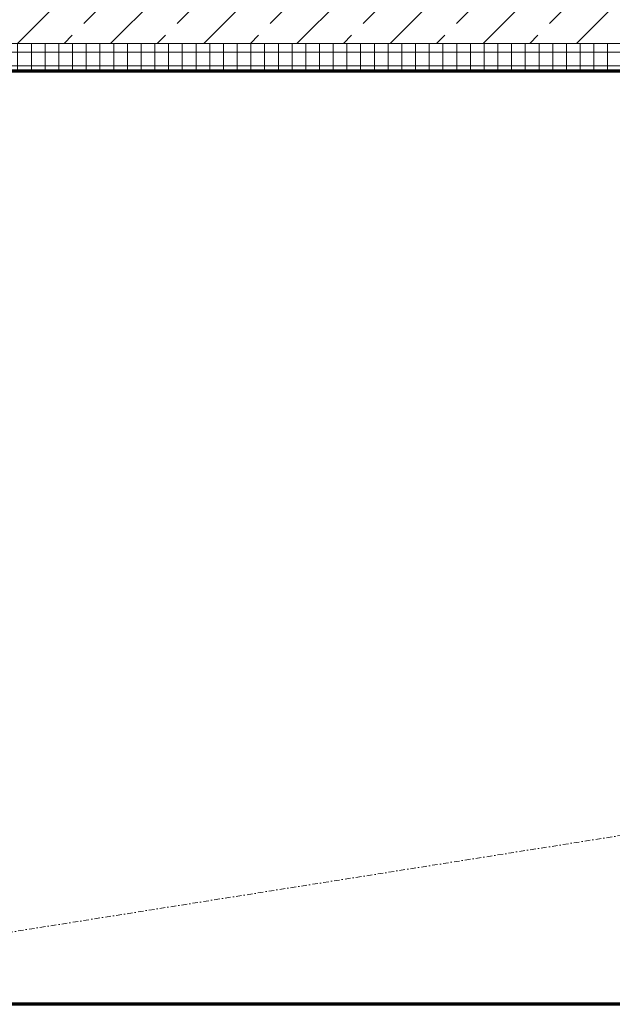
# Model space of a CAD drawing. Header units: millimetres. Extents: x 1523 to 74423, y -42059 to 10268.
# Tile 13 of 77: x 32679 to 33758, y -27284 to -25491. Entities that reach past the tile are written whole.
import ezdxf

# ---------------------------------------------------------------- set-up
doc = ezdxf.new("R2010")
doc.units = ezdxf.units.MM
for name, pattern in [('CAx_nichtHalbton', [20001.0584, 10000, -0.5292, 10000, -0.5292]), ('IMPORT-STRICHPUNKT _7_', [20, 10, -5, 0, -5]), ('Verdeckt 2x', [3.572, 2.3813, -1.1907])]:
    doc.linetypes.add(name, pattern=pattern)
for name, color, linetype, lineweight, true_color in [('90 A--Achsraster _1_50_', 7, 'IMPORT-STRICHPUNKT _7_', 13, 0x656565), ('Neubau_10 A--Wand innen _tragend_', 7, 'Continuous', 13, 0x656565), ('Neubau_20 A--Gründungsbelag', 7, 'Continuous', 13, 0x656565), ('Xref_706_5_--_ÜP_-1_000_16_Übersichtsplan UG_IFC 2025_01_13_dwg', 7, 'Continuous', 13, 0x767676), ('XX', 7, 'Continuous', 18, 0x804040)]:
    doc.layers.add(name, color=color, linetype=linetype, lineweight=lineweight, true_color=true_color)

# ---------------------------------------------------------------- blocks, each defined once
blk = doc.blocks.new('Xref_706_5_--_ÜP_-1_000_11_Übersichtsplan UG_IFC 2024_09_30_dwg_Standard-Rastermarker_7-V10-SuD_-1UG gesamt Plot  - Blatt 1')
at = {"layer": '90 A--Achsraster _1_50_', "color": 9, "true_color": 0xcbcbcb}
blk.add_line((10504.4, 0), (53088.4, 0), dxfattribs=at)
blk = doc.blocks.new('Xref_706_5_--_ÜP_-1_000_16_Übersichtsplan UG_IFC 2025_01_13_dwg-35469238-SuD_-1UG gesamt Plot  - Blatt 1')
at = {"layer": 'Neubau_10 A--Wand innen _tragend_', "true_color": 0xcbcbcb}
h = blk.add_hatch(dxfattribs=at)
h.set_pattern_fill('FP_5', color=9, style=0, pattern_type=2)
h.set_pattern_definition([(131.336, (0, 0), (90.10192, 79.25683), []), (131.336, (-45.05, -39.63), (90.10192, 79.25683), [90, -30])])
h.paths.add_polyline_path([(19253.6, -98907), (19510.2, -94899.6), (19360.5, -94890), (19104, -98897.4), (19253.6, -98907)])
h = blk.add_hatch(dxfattribs=at)
h.set_pattern_fill('FP_7', color=9, style=0, pattern_type=2)
h.set_pattern_definition([(86.336, (0, 0), (-24.948899, 1.597632), []), (176.336, (0, 0), (1.597632, 24.948899), [])])
h.paths.add_polyline_path([(19302.3, -98930.2), (19303.5, -98910.2), (19289.8, -98929.4)])
h.paths.add_polyline_path([(19303.5, -98910.2), (19560.1, -94902.8), (19510.2, -94899.6), (19253.6, -98907), (19303.5, -98910.2)])
at = {"layer": 'Neubau_10 A--Wand innen _tragend_', "color": 9, "true_color": 0xcbcbcb}
for p, q in [((19252.4, -98927), (19510.2, -94899.6)), ((21256.7, -95011.5), (21000.1, -99018.8))]:
    blk.add_line(p, q, dxfattribs=at)
at = {"layer": 'Neubau_10 A--Wand innen _tragend_', "color": 9, "true_color": 0xcbcbcb, "flags": 128}
blk.add_lwpolyline([(19303.5, -98910.2), (19560.1, -94902.8), (19510.2, -94899.6), (19360.5, -94890), (19310.6, -94886.8), (19054.1, -98894.2)], dxfattribs=at)
at = {"layer": 'Neubau_20 A--Gründungsbelag', "color": 9, "true_color": 0xcbcbcb, "flags": 128}
blk.add_lwpolyline([(20330.5, -100509.1), (18956.3, -100421.1), (18980.3, -100046.9), (19229.7, -100062.9), (19221.8, -100187.6), (20918.3, -100296.2), (21246.8, -95166.1), (20732.2, -95133.2), (19550.2, -95057.5), (19302.3, -98930.2), (19052.8, -98914.2), (19300.7, -95041.5), (17554.3, -94929.7)], dxfattribs=at)
at = {"rotation": 95.33628353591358}
blk.add_blockref('Xref_706_5_--_ÜP_-1_000_11_Übersichtsplan UG_IFC 2024_09_30_dwg_Standard-Rastermarker_7-V10-SuD_-1UG gesamt Plot  - Blatt 1', (22190.1, -110061.2), dxfattribs=at)

msp = doc.modelspace()

# ---------------------------------------------------------------- linework, layer by layer
at = {"layer": 'XX', "color": 7, "linetype": 'CAx_nichtHalbton', "lineweight": 70, "true_color": 0xffffff}
for p, q in [((29542.57, -25584.48), (34683.186, -25584.48)), ((34683.186, -27284.48), (29542.57, -27284.48))]:
    msp.add_line(p, q, dxfattribs=at)
at = {"layer": 'XX', "color": 9, "linetype": 'Verdeckt 2x', "true_color": 0xc0c0c0}
msp.add_line((29542.57, -25584.495), (34676.341, -25584.495), dxfattribs=at)

# ---------------------------------------------------------------- block references
at = {"layer": 'Xref_706_5_--_ÜP_-1_000_16_Übersichtsplan UG_IFC 2025_01_13_dwg', "color": 9, "true_color": 0xcbcbcb, "rotation": 273.663716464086}
msp.add_blockref('Xref_706_5_--_ÜP_-1_000_16_Übersichtsplan UG_IFC 2025_01_13_dwg-35469238-SuD_-1UG gesamt Plot  - Blatt 1', (128297.139, 0), dxfattribs=at)

doc.saveas('drawing.dxf')
